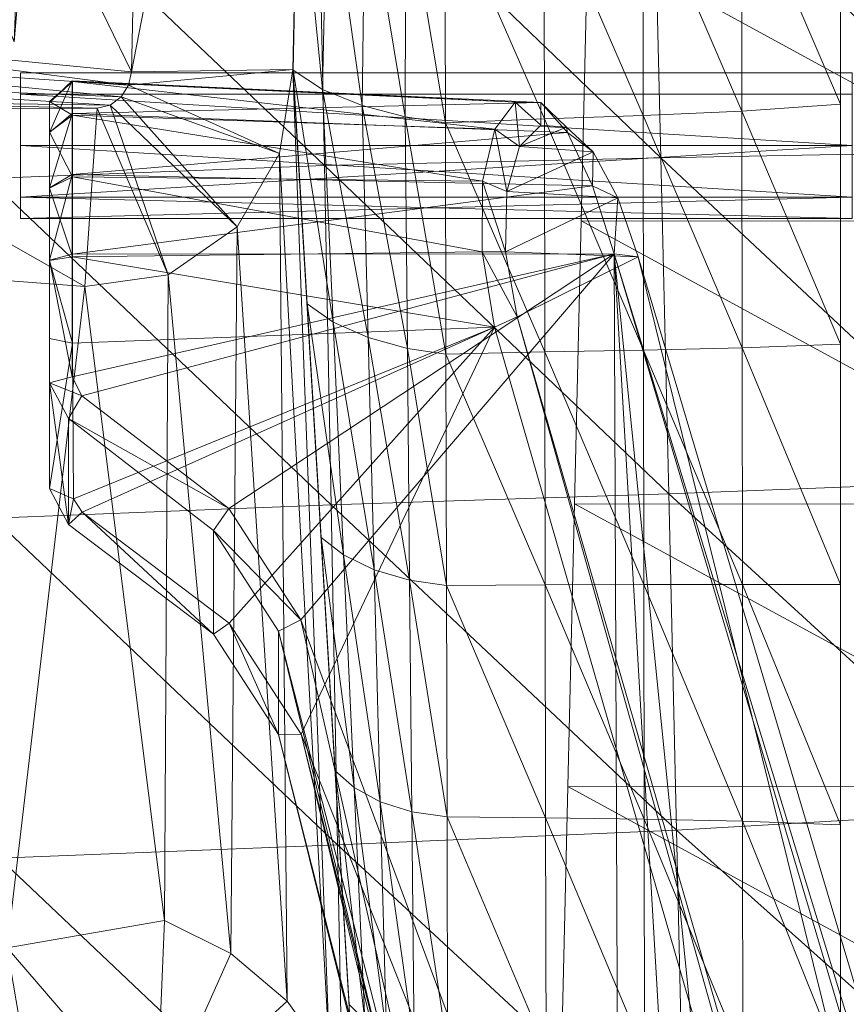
# Model space of a CAD drawing. Header units: inches. Extents: x 813 to 1305, y 19 to 194.
# Tile 143 of 163: x 1177.26 to 1180.1, y 68.91 to 72.3. Entities that reach past the tile are written whole.
import ezdxf

# ---------------------------------------------------------------- set-up
doc = ezdxf.new("R2010")
doc.units = ezdxf.units.IN
doc.header["$MEASUREMENT"] = 0
doc.layers.add('CET color Grey2', color=7, linetype='Continuous', true_color=0x060606)
doc.layers.add('CET color Grey98', color=7, linetype='Continuous', true_color=0xfafafa)
doc.layers.add('CET Default', color=7, linetype='Continuous')

# ---------------------------------------------------------------- blocks, each defined once
blk = doc.blocks.new('*C286')
at = {"layer": 'CET color Grey2', "linetype": 'Continuous', "lineweight": 0}
for points, invisible_edges in [([(7.2992, 16.4808, 17.1415), (-7.2922, 16.4808, 17.1415), (-8.5387, 3.2598, 17.4249), (7.2992, 16.4808, 17.1415)], 4), ([(7.2992, 16.4808, 17.1415), (-8.5387, 3.2598, 17.4249), (8.5458, 3.2599, 17.4249), (7.2992, 16.4808, 17.1415)], 9)]:
    blk.add_3dface(points, dxfattribs=dict(at, invisible_edges=invisible_edges))
for points in [[(-4.1812, 10.7817, 16.4987), (-4.409, 11.3302, 16.2923), (-4.8031, 11.221, 16.2961), (-4.1812, 10.7817, 16.4987)], [(-5.8098, 11.009, 16.6086), (-5.9014, 11.2422, 16.5641), (-5.6829, 7.6007, 16.8249), (-5.8098, 11.009, 16.6086)], [(-5.6627, 10.8038, 16.6402), (-5.2127, 11.2148, 16.2963), (-5.8098, 11.009, 16.6086), (-5.6627, 10.8038, 16.6402)], [(-5.4692, 10.6393, 16.6569), (-5.2127, 11.2148, 16.2963), (-5.6627, 10.8038, 16.6402), (-5.4692, 10.6393, 16.6569)], [(-5.2414, 10.5259, 16.6578), (-5.2127, 11.2148, 16.2963), (-5.4692, 10.6393, 16.6569), (-5.2414, 10.5259, 16.6578)], [(-4.7003, 10.6209, 16.5742), (-5.2127, 11.2148, 16.2963), (-5.2414, 10.5259, 16.6578), (-4.7003, 10.6209, 16.5742)], [(-4.7003, 10.6209, 16.5742), (-4.8031, 11.221, 16.2961), (-5.2127, 11.2148, 16.2963), (-4.7003, 10.6209, 16.5742)], [(-4.1812, 10.7817, 16.4987), (-4.8031, 11.221, 16.2961), (-4.7003, 10.6209, 16.5742), (-4.1812, 10.7817, 16.4987)], [(-7.5645, 11.0227, 17.2536), (-7.5645, 10.197, 17.2824), (-7.228, 10.1844, 17.2807), (-7.5645, 11.0227, 17.2536)], [(-7.5645, 11.0227, 17.2536), (-7.228, 10.1844, 17.2807), (-7.2286, 10.9981, 17.2522), (-7.5645, 11.0227, 17.2536)], [(-5.6627, 10.8038, 16.6402), (-5.8098, 11.009, 16.6086), (-5.6364, 7.89, 16.8068), (-5.6627, 10.8038, 16.6402)], [(-5.8098, 11.009, 16.6086), (-5.6829, 7.6007, 16.8249), (-5.6364, 7.89, 16.8068), (-5.8098, 11.009, 16.6086)], [(-7.2286, 10.9981, 17.2522), (-7.228, 10.1844, 17.2807), (-6.89, 10.1775, 17.2682), (-7.2286, 10.9981, 17.2522)], [(-7.2286, 10.9981, 17.2522), (-6.89, 10.1775, 17.2682), (-6.891, 10.9837, 17.2401), (-7.2286, 10.9981, 17.2522)], [(-6.891, 10.9837, 17.2401), (-6.89, 10.1775, 17.2682), (-6.5512, 10.1735, 17.2453), (-6.891, 10.9837, 17.2401)], [(-6.891, 10.9837, 17.2401), (-6.5512, 10.1735, 17.2453), (-6.5527, 10.9744, 17.2175), (-6.891, 10.9837, 17.2401)], [(-6.5527, 10.9744, 17.2175), (-6.5512, 10.1735, 17.2453), (-6.2125, 10.1698, 17.2121), (-6.5527, 10.9744, 17.2175)], [(-6.5527, 10.9744, 17.2175), (-6.2125, 10.1698, 17.2121), (-6.2145, 10.9652, 17.1847), (-6.5527, 10.9744, 17.2175)], [(-6.2145, 10.9652, 17.1847), (-6.2125, 10.1698, 17.2121), (-6.0913, 10.1531, 17.1019), (-6.2145, 10.9652, 17.1847)], [(-6.2145, 10.9652, 17.1847), (-6.0913, 10.1531, 17.1019), (-6.0989, 10.9496, 17.0649), (-6.2145, 10.9652, 17.1847)], [(-6.0989, 10.9496, 17.0649), (-6.0913, 10.1531, 17.1019), (-5.983, 10.1182, 16.9508), (-6.0989, 10.9496, 17.0649)], [(-6.0989, 10.9496, 17.0649), (-5.983, 10.1182, 16.9508), (-6.0041, 10.9161, 16.9094), (-6.0989, 10.9496, 17.0649)], [(-6.0041, 10.9161, 16.9094), (-5.983, 10.1182, 16.9508), (-5.8934, 10.0695, 16.7904), (-6.0041, 10.9161, 16.9094)], [(-6.0041, 10.9161, 16.9094), (-5.8934, 10.0695, 16.7904), (-5.93, 10.8695, 16.744), (-6.0041, 10.9161, 16.9094)], [(-5.93, 10.8695, 16.744), (-5.8934, 10.0695, 16.7904), (-5.8276, 10.012, 16.6522), (-5.93, 10.8695, 16.744)], [(-5.93, 10.8695, 16.744), (-5.8276, 10.012, 16.6522), (-5.8757, 10.8148, 16.5947), (-5.93, 10.8695, 16.744)], [(-5.4692, 10.6393, 16.6569), (-5.6627, 10.8038, 16.6402), (-5.4909, 8.142, 16.7737), (-5.4692, 10.6393, 16.6569)], [(-5.6627, 10.8038, 16.6402), (-5.6364, 7.89, 16.8068), (-5.4909, 8.142, 16.7737), (-5.6627, 10.8038, 16.6402)], [(-5.4692, 10.6393, 16.6569), (-5.4909, 8.142, 16.7737), (-5.2537, 8.307, 16.7296), (-5.4692, 10.6393, 16.6569)], [(-5.2414, 10.5259, 16.6578), (-5.4692, 10.6393, 16.6569), (-5.2537, 8.307, 16.7296), (-5.2414, 10.5259, 16.6578)], [(-4.7003, 10.6209, 16.5742), (-5.2414, 10.5259, 16.6578), (-4.9676, 8.3463, 16.6844), (-4.7003, 10.6209, 16.5742)], [(-4.7003, 10.6209, 16.5742), (-4.9676, 8.3463, 16.6844), (-3.8641, 8.2635, 16.5543), (-4.7003, 10.6209, 16.5742)], [(-5.2414, 10.5259, 16.6578), (-5.2537, 8.307, 16.7296), (-4.9676, 8.3463, 16.6844), (-5.2414, 10.5259, 16.6578)], [(-7.5645, 10.197, 17.2824), (-7.5645, 9.3712, 17.3113), (-7.2274, 9.3711, 17.3091), (-7.5645, 10.197, 17.2824)], [(-7.5645, 10.197, 17.2824), (-7.2274, 9.3711, 17.3091), (-7.228, 10.1844, 17.2807), (-7.5645, 10.197, 17.2824)], [(-7.228, 10.1844, 17.2807), (-7.2274, 9.3711, 17.3091), (-6.8889, 9.3715, 17.2964), (-7.228, 10.1844, 17.2807)], [(-7.228, 10.1844, 17.2807), (-6.8889, 9.3715, 17.2964), (-6.89, 10.1775, 17.2682), (-7.228, 10.1844, 17.2807)], [(-6.89, 10.1775, 17.2682), (-6.8889, 9.3715, 17.2964), (-6.5498, 9.3726, 17.2732), (-6.89, 10.1775, 17.2682)], [(-6.89, 10.1775, 17.2682), (-6.5498, 9.3726, 17.2732), (-6.5512, 10.1735, 17.2453), (-6.89, 10.1775, 17.2682)], [(-6.5512, 10.1735, 17.2453), (-6.5498, 9.3726, 17.2732), (-6.2106, 9.3743, 17.2395), (-6.5512, 10.1735, 17.2453)], [(-6.5512, 10.1735, 17.2453), (-6.2106, 9.3743, 17.2395), (-6.2125, 10.1698, 17.2121), (-6.5512, 10.1735, 17.2453)], [(-6.2125, 10.1698, 17.2121), (-6.2106, 9.3743, 17.2395), (-6.0838, 9.3566, 17.1392), (-6.2125, 10.1698, 17.2121)], [(-6.2125, 10.1698, 17.2121), (-6.0838, 9.3566, 17.1392), (-6.0913, 10.1531, 17.1019), (-6.2125, 10.1698, 17.2121)], [(-6.0913, 10.1531, 17.1019), (-6.0838, 9.3566, 17.1392), (-5.9622, 9.3203, 16.9922), (-6.0913, 10.1531, 17.1019)], [(-6.0913, 10.1531, 17.1019), (-5.9622, 9.3203, 16.9922), (-5.983, 10.1182, 16.9508), (-6.0913, 10.1531, 17.1019)], [(-5.983, 10.1182, 16.9508), (-5.9622, 9.3203, 16.9922), (-5.8571, 9.2696, 16.8363), (-5.983, 10.1182, 16.9508)], [(-5.983, 10.1182, 16.9508), (-5.8571, 9.2696, 16.8363), (-5.8934, 10.0695, 16.7904), (-5.983, 10.1182, 16.9508)], [(-5.8934, 10.0695, 16.7904), (-5.8571, 9.2696, 16.8363), (-5.7794, 9.2092, 16.7097), (-5.8934, 10.0695, 16.7904)], [(-5.8934, 10.0695, 16.7904), (-5.7794, 9.2092, 16.7097), (-5.8276, 10.012, 16.6522), (-5.8934, 10.0695, 16.7904)], [(-7.5645, 9.3712, 17.3113), (-7.5645, 8.5455, 17.3401), (-7.2267, 8.5577, 17.3375), (-7.5645, 9.3712, 17.3113)], [(-7.5645, 9.3712, 17.3113), (-7.2267, 8.5577, 17.3375), (-7.2274, 9.3711, 17.3091), (-7.5645, 9.3712, 17.3113)], [(-7.2274, 9.3711, 17.3091), (-6.8879, 8.5656, 17.3246), (-6.8889, 9.3715, 17.2964), (-7.2274, 9.3711, 17.3091)], [(-7.2274, 9.3711, 17.3091), (-7.2267, 8.5577, 17.3375), (-6.8879, 8.5656, 17.3246), (-7.2274, 9.3711, 17.3091)], [(-6.8889, 9.3715, 17.2964), (-6.5484, 8.5717, 17.301), (-6.5498, 9.3726, 17.2732), (-6.8889, 9.3715, 17.2964)], [(-6.8889, 9.3715, 17.2964), (-6.8879, 8.5656, 17.3246), (-6.5484, 8.5717, 17.301), (-6.8889, 9.3715, 17.2964)], [(-6.5498, 9.3726, 17.2732), (-6.2086, 8.5789, 17.2669), (-6.2106, 9.3743, 17.2395), (-6.5498, 9.3726, 17.2732)], [(-6.5498, 9.3726, 17.2732), (-6.5484, 8.5717, 17.301), (-6.2086, 8.5789, 17.2669), (-6.5498, 9.3726, 17.2732)], [(-6.2106, 9.3743, 17.2395), (-6.2086, 8.5789, 17.2669), (-6.0763, 8.5602, 17.1765), (-6.2106, 9.3743, 17.2395)], [(-6.2106, 9.3743, 17.2395), (-6.0763, 8.5602, 17.1765), (-6.0838, 9.3566, 17.1392), (-6.2106, 9.3743, 17.2395)], [(-6.0838, 9.3566, 17.1392), (-6.0763, 8.5602, 17.1765), (-5.9413, 8.5224, 17.0336), (-6.0838, 9.3566, 17.1392)], [(-6.0838, 9.3566, 17.1392), (-5.9413, 8.5224, 17.0336), (-5.9622, 9.3203, 16.9922), (-6.0838, 9.3566, 17.1392)], [(-5.9622, 9.3203, 16.9922), (-5.9413, 8.5224, 17.0336), (-5.8207, 8.4697, 16.8823), (-5.9622, 9.3203, 16.9922)], [(-5.9622, 9.3203, 16.9922), (-5.8207, 8.4697, 16.8823), (-5.8571, 9.2696, 16.8363), (-5.9622, 9.3203, 16.9922)], [(-5.8571, 9.2696, 16.8363), (-5.8207, 8.4697, 16.8823), (-5.7312, 8.4064, 16.7672), (-5.8571, 9.2696, 16.8363)], [(-5.8571, 9.2696, 16.8363), (-5.7312, 8.4064, 16.7672), (-5.7794, 9.2092, 16.7097), (-5.8571, 9.2696, 16.8363)], [(-7.2267, 8.5577, 17.3375), (-6.8868, 7.7593, 17.3527), (-6.8879, 8.5656, 17.3246), (-7.2267, 8.5577, 17.3375)], [(-6.8879, 8.5656, 17.3246), (-6.5469, 7.7708, 17.3289), (-6.5484, 8.5717, 17.301), (-6.8879, 8.5656, 17.3246)], [(-6.8879, 8.5656, 17.3246), (-6.8868, 7.7593, 17.3527), (-6.5469, 7.7708, 17.3289), (-6.8879, 8.5656, 17.3246)], [(-6.5484, 8.5717, 17.301), (-6.2067, 7.7835, 17.2943), (-6.2086, 8.5789, 17.2669), (-6.5484, 8.5717, 17.301)], [(-6.5484, 8.5717, 17.301), (-6.5469, 7.7708, 17.3289), (-6.2067, 7.7835, 17.2943), (-6.5484, 8.5717, 17.301)], [(-6.2086, 8.5789, 17.2669), (-6.2067, 7.7835, 17.2943), (-6.0688, 7.7637, 17.2135), (-6.2086, 8.5789, 17.2669)], [(-6.2086, 8.5789, 17.2669), (-6.0688, 7.7637, 17.2135), (-6.0763, 8.5602, 17.1765), (-6.2086, 8.5789, 17.2669)], [(-7.5645, 8.5455, 17.3401), (-7.2261, 7.744, 17.366), (-7.2267, 8.5577, 17.3375), (-7.5645, 8.5455, 17.3401)], [(-7.5645, 8.5455, 17.3401), (-7.5645, 7.7198, 17.3689), (-7.2261, 7.744, 17.366), (-7.5645, 8.5455, 17.3401)], [(-7.2267, 8.5577, 17.3375), (-7.2261, 7.744, 17.366), (-6.8868, 7.7593, 17.3527), (-7.2267, 8.5577, 17.3375)], [(-6.0763, 8.5602, 17.1765), (-6.0688, 7.7637, 17.2135), (-5.9203, 7.7245, 17.075), (-6.0763, 8.5602, 17.1765)], [(-6.0763, 8.5602, 17.1765), (-5.9203, 7.7245, 17.075), (-5.9413, 8.5224, 17.0336), (-6.0763, 8.5602, 17.1765)], [(-5.9413, 8.5224, 17.0336), (-5.9203, 7.7245, 17.075), (-5.7842, 7.6697, 16.9287), (-5.9413, 8.5224, 17.0336)], [(-5.9413, 8.5224, 17.0336), (-5.7842, 7.6697, 16.9287), (-5.8207, 8.4697, 16.8823), (-5.9413, 8.5224, 17.0336)], [(-5.8207, 8.4697, 16.8823), (-5.7842, 7.6697, 16.9287), (-5.6831, 7.6035, 16.8247), (-5.8207, 8.4697, 16.8823)], [(-5.8207, 8.4697, 16.8823), (-5.6831, 7.6035, 16.8247), (-5.7312, 8.4064, 16.7672), (-5.8207, 8.4697, 16.8823)], [(-5.2537, 8.307, 16.7296), (-5.0094, 7.7331, 16.2966), (-4.9676, 8.3463, 16.6844), (-5.2537, 8.307, 16.7296)], [(-4.9676, 8.3463, 16.6844), (-5.0094, 7.7331, 16.2966), (-3.8942, 7.7346, 16.2966), (-4.9676, 8.3463, 16.6844)], [(-4.9676, 8.3463, 16.6844), (-3.8942, 7.7346, 16.2966), (-3.8641, 8.2635, 16.5543), (-4.9676, 8.3463, 16.6844)], [(-5.4909, 8.142, 16.7737), (-5.0551, 7.7229, 16.297), (-5.2537, 8.307, 16.7296), (-5.4909, 8.142, 16.7737)], [(-5.2537, 8.307, 16.7296), (-5.0551, 7.7229, 16.297), (-5.0094, 7.7331, 16.2966), (-5.2537, 8.307, 16.7296)], [(-5.6364, 7.89, 16.8068), (-5.0927, 7.6949, 16.298), (-5.4909, 8.142, 16.7737), (-5.6364, 7.89, 16.8068)], [(-5.4909, 8.142, 16.7737), (-5.0927, 7.6949, 16.298), (-5.0551, 7.7229, 16.297), (-5.4909, 8.142, 16.7737)], [(-5.6829, 7.6007, 16.8249), (-5.1172, 7.6549, 16.2993), (-5.6364, 7.89, 16.8068), (-5.6829, 7.6007, 16.8249)], [(-5.6364, 7.89, 16.8068), (-5.1172, 7.6549, 16.2993), (-5.0927, 7.6949, 16.298), (-5.6364, 7.89, 16.8068)], [(-7.2261, 7.744, 17.366), (-6.8858, 6.9526, 17.3809), (-6.8868, 7.7593, 17.3527), (-7.2261, 7.744, 17.366)], [(-6.8868, 7.7593, 17.3527), (-6.5455, 6.9701, 17.3567), (-6.5469, 7.7708, 17.3289), (-6.8868, 7.7593, 17.3527)], [(-6.8868, 7.7593, 17.3527), (-6.8858, 6.9526, 17.3809), (-6.5455, 6.9701, 17.3567), (-6.8868, 7.7593, 17.3527)], [(-6.5469, 7.7708, 17.3289), (-6.2047, 6.9881, 17.3217), (-6.2067, 7.7835, 17.2943), (-6.5469, 7.7708, 17.3289)], [(-6.5469, 7.7708, 17.3289), (-6.5455, 6.9701, 17.3567), (-6.2047, 6.9881, 17.3217), (-6.5469, 7.7708, 17.3289)], [(-6.2067, 7.7835, 17.2943), (-6.2047, 6.9881, 17.3217), (-6.0711, 6.9683, 17.2607), (-6.2067, 7.7835, 17.2943)], [(-6.2067, 7.7835, 17.2943), (-6.0711, 6.9683, 17.2607), (-6.0688, 7.7637, 17.2135), (-6.2067, 7.7835, 17.2943)], [(-6.0688, 7.7637, 17.2135), (-6.0711, 6.9683, 17.2607), (-5.931, 6.9297, 17.1511), (-6.0688, 7.7637, 17.2135)], [(-6.0688, 7.7637, 17.2135), (-5.931, 6.9297, 17.1511), (-5.9203, 7.7245, 17.075), (-6.0688, 7.7637, 17.2135)], [(-7.5645, 7.7198, 17.3689), (-7.2255, 6.9294, 17.3945), (-7.2261, 7.744, 17.366), (-7.5645, 7.7198, 17.3689)], [(-7.5645, 7.7198, 17.3689), (-7.5645, 6.894, 17.3978), (-7.2255, 6.9294, 17.3945), (-7.5645, 7.7198, 17.3689)], [(-7.2261, 7.744, 17.366), (-7.2255, 6.9294, 17.3945), (-6.8858, 6.9526, 17.3809), (-7.2261, 7.744, 17.366)], [(-5.9203, 7.7245, 17.075), (-5.931, 6.9297, 17.1511), (-5.8015, 6.8751, 17.0342), (-5.9203, 7.7245, 17.075)], [(-5.9203, 7.7245, 17.075), (-5.8015, 6.8751, 17.0342), (-5.7842, 7.6697, 16.9287), (-5.9203, 7.7245, 17.075)], [(-5.0551, 7.7229, 16.297), (-5.0927, 7.6949, 16.298), (-3.7432, 7.642, 16.2998), (-5.0551, 7.7229, 16.297)], [(-5.0094, 7.7331, 16.2966), (-5.0551, 7.7229, 16.297), (-3.8084, 7.7059, 16.2976), (-5.0094, 7.7331, 16.2966)], [(-5.0551, 7.7229, 16.297), (-3.7432, 7.642, 16.2998), (-3.8084, 7.7059, 16.2976), (-5.0551, 7.7229, 16.297)], [(-5.0094, 7.7331, 16.2966), (-3.8084, 7.7059, 16.2976), (-3.8942, 7.7346, 16.2966), (-5.0094, 7.7331, 16.2966)], [(-5.0927, 7.6949, 16.298), (-5.1172, 7.6549, 16.2993), (-3.7028, 7.56, 16.3027), (-5.0927, 7.6949, 16.298)], [(-5.0927, 7.6949, 16.298), (-3.7028, 7.56, 16.3027), (-3.7432, 7.642, 16.2998), (-5.0927, 7.6949, 16.298)], [(-5.7842, 7.6697, 16.9287), (-5.8015, 6.8751, 17.0342), (-5.6994, 6.8074, 16.9513), (-5.7842, 7.6697, 16.9287)], [(-5.7842, 7.6697, 16.9287), (-5.6994, 6.8074, 16.9513), (-5.6831, 7.6035, 16.8247), (-5.7842, 7.6697, 16.9287)], [(-5.6829, 7.6007, 16.8249), (-5.1276, 7.6091, 16.3009), (-5.1172, 7.6549, 16.2993), (-5.6829, 7.6007, 16.8249)], [(-5.1172, 7.6549, 16.2993), (-5.1276, 7.6091, 16.3009), (-3.6897, 7.4693, 16.3058), (-5.1172, 7.6549, 16.2993)], [(-5.1172, 7.6549, 16.2993), (-3.6897, 7.4693, 16.3058), (-3.7028, 7.56, 16.3027), (-5.1172, 7.6549, 16.2993)], [(-5.749, 4.4191, 17.3318), (-5.1971, 4.4228, 16.9316), (-5.1276, 7.6091, 16.3009), (-5.749, 4.4191, 17.3318)], [(-5.749, 4.4191, 17.3318), (-5.1276, 7.6091, 16.3009), (-5.6829, 7.6007, 16.8249), (-5.749, 4.4191, 17.3318)], [(-5.1276, 7.6091, 16.3009), (-5.1971, 4.4228, 16.9316), (-3.6143, 4.4975, 16.9019), (-5.1276, 7.6091, 16.3009)], [(-5.1276, 7.6091, 16.3009), (-3.6143, 4.4975, 16.9019), (-3.6897, 7.4693, 16.3058), (-5.1276, 7.6091, 16.3009)]]:
    blk.add_3dface(points, dxfattribs=at)
at = {"layer": 'CET color Grey98', "linetype": 'Continuous', "lineweight": 0}
for points in [[(-9.6537, 19.8471, 15.1445), (-8.3805, 20.5992, 15.2105), (-5.7109, 9.8853, 12.6152), (-9.6537, 19.8471, 15.1445)], [(-5.7109, 9.8853, 12.6152), (-8.3805, 20.5992, 15.2105), (-8.304, 20.6012, 15.2851), (-5.7109, 9.8853, 12.6152)], [(-5.6336, 9.8873, 12.693), (-5.7109, 9.8853, 12.6152), (-8.304, 20.6012, 15.2851), (-5.6336, 9.8873, 12.693)], [(-5.6336, 9.8873, 12.693), (-8.304, 20.6012, 15.2851), (-7.9024, 18.8529, 16.5573), (-5.6336, 9.8873, 12.693)], [(-9.7328, 19.8084, 15.2023), (-9.6537, 19.8471, 15.1445), (-6.4538, 8.4509, 12.4195), (-9.7328, 19.8084, 15.2023)], [(-9.6537, 19.8471, 15.1445), (-6.3755, 8.4869, 12.3648), (-6.4538, 8.4509, 12.4195), (-9.6537, 19.8471, 15.1445)], [(-6.3755, 8.4869, 12.3648), (-9.6537, 19.8471, 15.1445), (-5.7109, 9.8853, 12.6152), (-6.3755, 8.4869, 12.3648)], [(-6.8688, 8.245, 13.4908), (-9.9255, 18.5204, 16.295), (-9.7328, 19.8084, 15.2023), (-6.8688, 8.245, 13.4908)], [(-6.4538, 8.4509, 12.4195), (-6.8688, 8.245, 13.4908), (-9.7328, 19.8084, 15.2023), (-6.4538, 8.4509, 12.4195)], [(-5.6336, 9.5322, 13.9957), (-5.6336, 9.8873, 12.693), (-7.9024, 18.8529, 16.5573), (-5.6336, 9.5322, 13.9957)], [(-6.8688, 8.245, 13.4908), (-6.7864, 8.2345, 13.6193), (-9.9255, 18.5204, 16.295), (-6.8688, 8.245, 13.4908)], [(-6.7864, 8.2345, 13.6193), (-9.8421, 18.5093, 16.4205), (-9.9255, 18.5204, 16.295), (-6.7864, 8.2345, 13.6193)], [(-7.3371, 13.7037, 15.1858), (-9.8421, 18.5093, 16.4205), (-6.7864, 8.2345, 13.6193), (-7.3371, 13.7037, 15.1858)], [(-7.0438, 12.6293, 14.8912), (-7.3371, 13.7037, 15.1858), (-6.7864, 8.2345, 13.6193), (-7.0438, 12.6293, 14.8912)], [(-7.0438, 12.6293, 14.8912), (-6.7864, 8.2345, 13.6193), (-6.8042, 12.4349, 14.8495), (-7.0438, 12.6293, 14.8912)], [(-6.3702, 12.4007, 14.8632), (-6.8042, 12.4349, 14.8495), (-5.7096, 9.4932, 14.0625), (-6.3702, 12.4007, 14.8632)], [(-6.8042, 12.4349, 14.8495), (-6.7864, 8.2345, 13.6193), (-5.7096, 9.4932, 14.0625), (-6.8042, 12.4349, 14.8495)], [(-5.6336, 9.5322, 13.9957), (-6.339, 12.43, 14.7921), (-6.3702, 12.4007, 14.8632), (-5.6336, 9.5322, 13.9957)], [(-5.7096, 9.4932, 14.0625), (-5.6336, 9.5322, 13.9957), (-6.3702, 12.4007, 14.8632), (-5.7096, 9.4932, 14.0625)], [(-4.6731, 10.3126, 19.6393), (-4.6927, 11.4821, 19.6062), (-5.8592, 11.4353, 19.7426), (-4.6731, 10.3126, 19.6393)], [(-5.8364, 10.2662, 19.764), (-5.8592, 11.4353, 19.7426), (-7.0272, 11.3725, 19.8405), (-5.8364, 10.2662, 19.764)], [(-4.6731, 10.3126, 19.6393), (-5.8592, 11.4353, 19.7426), (-5.8364, 10.2662, 19.764), (-4.6731, 10.3126, 19.6393)], [(-7.0007, 10.2158, 19.8556), (-7.0272, 11.3725, 19.8405), (-8.1941, 11.2818, 19.8935), (-7.0007, 10.2158, 19.8556)], [(-5.8364, 10.2662, 19.764), (-7.0272, 11.3725, 19.8405), (-7.0007, 10.2158, 19.8556), (-5.8364, 10.2662, 19.764)], [(-7.0007, 10.2158, 19.8556), (-8.1941, 11.2818, 19.8935), (-8.1636, 10.1482, 19.9048), (-7.0007, 10.2158, 19.8556)], [(-6.6275, 10.0658, 17.1452), (-8.4132, 11.0397, 17.1109), (-8.4367, 10.0674, 17.1521), (-6.6275, 10.0658, 17.1452)], [(-6.6275, 10.0658, 17.1452), (-6.6044, 11.0381, 17.1052), (-8.4132, 11.0397, 17.1109), (-6.6275, 10.0658, 17.1452)], [(-4.6536, 9.143, 19.6722), (-4.6731, 10.3126, 19.6393), (-5.8364, 10.2662, 19.764), (-4.6536, 9.143, 19.6722)], [(-5.8136, 9.097, 19.7849), (-5.8364, 10.2662, 19.764), (-7.0007, 10.2158, 19.8556), (-5.8136, 9.097, 19.7849)], [(-4.6536, 9.143, 19.6722), (-5.8364, 10.2662, 19.764), (-5.8136, 9.097, 19.7849), (-4.6536, 9.143, 19.6722)], [(-6.9743, 9.059, 19.87), (-7.0007, 10.2158, 19.8556), (-8.1636, 10.1482, 19.9048), (-6.9743, 9.059, 19.87)], [(-5.8136, 9.097, 19.7849), (-7.0007, 10.2158, 19.8556), (-6.9743, 9.059, 19.87), (-5.8136, 9.097, 19.7849)], [(-6.9743, 9.059, 19.87), (-8.1636, 10.1482, 19.9048), (-8.1333, 9.0146, 19.9153), (-6.9743, 9.059, 19.87)], [(-6.6505, 9.0935, 17.1851), (-8.4367, 10.0674, 17.1521), (-8.4595, 9.095, 17.1933), (-6.6505, 9.0935, 17.1851)], [(-6.6505, 9.0935, 17.1851), (-6.6275, 10.0658, 17.1452), (-8.4367, 10.0674, 17.1521), (-6.6505, 9.0935, 17.1851)], [(-5.7109, 9.8853, 12.6152), (-5.4634, 9.504, 12.5127), (-6.3755, 8.4869, 12.3648), (-5.7109, 9.8853, 12.6152)], [(-5.4634, 9.504, 12.5127), (-5.7109, 9.8853, 12.6152), (-5.6336, 9.8873, 12.693), (-5.4634, 9.504, 12.5127)], [(-5.4099, 9.5423, 12.6005), (-5.4634, 9.504, 12.5127), (-5.6336, 9.8873, 12.693), (-5.4099, 9.5423, 12.6005)], [(-1.5972, 9.8563, 7.7141), (-7.4148, 1.6898, 3.3192), (-7.9803, 0.7977, 3.946), (-1.5972, 9.8563, 7.7141)], [(-1.5948, 9.8372, 7.7558), (-1.5972, 9.8563, 7.7141), (-7.9803, 0.7977, 3.946), (-1.5948, 9.8372, 7.7558)], [(-1.5972, 9.8563, 7.7141), (-1.8127, 9.7664, 5.2733), (-7.4148, 1.6898, 3.3192), (-1.5972, 9.8563, 7.7141)], [(-1.5948, 9.8372, 7.7558), (-7.9803, 0.7977, 3.946), (-7.9781, 0.7793, 3.9865), (-1.5948, 9.8372, 7.7558)], [(-1.5754, 9.8103, 7.7876), (-1.5948, 9.8372, 7.7558), (-7.9781, 0.7793, 3.9865), (-1.5754, 9.8103, 7.7876)], [(-1.5754, 9.8103, 7.7876), (-7.9781, 0.7793, 3.9865), (-7.96, 0.7535, 4.018), (-1.5754, 9.8103, 7.7876)], [(-1.5433, 9.7814, 7.8028), (-1.5754, 9.8103, 7.7876), (-7.96, 0.7535, 4.018), (-1.5433, 9.7814, 7.8028)], [(-1.5433, 9.7814, 7.8028), (-7.96, 0.7535, 4.018), (-7.9295, 0.7253, 4.0341), (-1.5433, 9.7814, 7.8028)], [(-1.8127, 9.7664, 5.2733), (-7.3993, 1.6914, 3.2679), (-7.4148, 1.6898, 3.3192), (-1.8127, 9.7664, 5.2733)], [(-1.8127, 9.7664, 5.2733), (-1.7973, 9.7682, 5.222), (-7.3993, 1.6914, 3.2679), (-1.8127, 9.7664, 5.2733)], [(-1.7973, 9.7682, 5.222), (-7.3647, 1.6766, 3.23), (-7.3993, 1.6914, 3.2679), (-1.7973, 9.7682, 5.222)], [(-1.7973, 9.7682, 5.222), (-1.7626, 9.7533, 5.1839), (-7.3647, 1.6766, 3.23), (-1.7973, 9.7682, 5.222)], [(-1.7626, 9.7533, 5.1839), (-7.3207, 1.6495, 3.2159), (-7.3647, 1.6766, 3.23), (-1.7626, 9.7533, 5.1839)], [(-1.7626, 9.7533, 5.1839), (-1.7186, 9.7261, 5.17), (-7.3207, 1.6495, 3.2159), (-1.7626, 9.7533, 5.1839)], [(-5.4099, 9.1859, 13.9078), (-5.6336, 9.5322, 13.9957), (-5.7096, 9.4932, 14.0625), (-5.4099, 9.1859, 13.9078)], [(-4.9587, 9.1231, 12.3965), (-5.4634, 9.504, 12.5127), (-5.4099, 9.5423, 12.6005), (-4.9587, 9.1231, 12.3965)], [(-4.9109, 9.1647, 12.4852), (-4.9587, 9.1231, 12.3965), (-5.4099, 9.5423, 12.6005), (-4.9109, 9.1647, 12.4852)], [(-6.7864, 8.2345, 13.6193), (-5.4621, 9.1105, 13.9647), (-5.7096, 9.4932, 14.0625), (-6.7864, 8.2345, 13.6193)], [(-6.3755, 8.4869, 12.3648), (-5.4634, 9.504, 12.5127), (-4.9587, 9.1231, 12.3965), (-6.3755, 8.4869, 12.3648)], [(-5.4621, 9.1105, 13.9647), (-5.4099, 9.1859, 13.9078), (-5.7096, 9.4932, 14.0625), (-5.4621, 9.1105, 13.9647)], [(-7.4711, 0.3922, 4.0341), (-0.7942, 9.2428, 7.7876), (-0.8317, 9.2644, 7.8028), (-7.4711, 0.3922, 4.0341)], [(-7.4711, 0.3922, 4.0341), (-7.4348, 0.3719, 4.018), (-0.7942, 9.2428, 7.7876), (-7.4711, 0.3922, 4.0341)], [(-7.4348, 0.3719, 4.018), (-0.7627, 9.2327, 7.7558), (-0.7942, 9.2428, 7.7876), (-7.4348, 0.3719, 4.018)], [(-7.4348, 0.3719, 4.018), (-7.4047, 0.3627, 3.9865), (-0.7627, 9.2327, 7.7558), (-7.4348, 0.3719, 4.018)], [(-7.4047, 0.3627, 3.9865), (-7.3865, 0.3663, 3.946), (-0.7438, 9.2362, 7.7141), (-7.4047, 0.3627, 3.9865)], [(-7.4047, 0.3627, 3.9865), (-0.7438, 9.2362, 7.7141), (-0.7627, 9.2327, 7.7558), (-7.4047, 0.3627, 3.9865)], [(-7.3865, 0.3663, 3.946), (-0.7627, 9.0035, 5.2733), (-0.7438, 9.2362, 7.7141), (-7.3865, 0.3663, 3.946)], [(-4.9109, 8.801, 13.8195), (-5.4099, 9.1859, 13.9078), (-5.4621, 9.1105, 13.9647), (-4.9109, 8.801, 13.8195)], [(-4.6342, 7.9759, 19.7011), (-4.6536, 9.143, 19.6722), (-5.8136, 9.097, 19.7849), (-4.6342, 7.9759, 19.7011)], [(-4.9285, 9.0765, 12.3842), (-4.9587, 9.1231, 12.3965), (-4.9109, 9.1647, 12.4852), (-4.9285, 9.0765, 12.3842)], [(-4.8461, 9.0416, 12.4526), (-4.9285, 9.0765, 12.3842), (-4.9109, 9.1647, 12.4852), (-4.8461, 9.0416, 12.4526)], [(-4.8461, 9.0416, 12.4526), (-4.9109, 9.1647, 12.4852), (-4.8461, 8.6779, 13.7865), (-4.8461, 9.0416, 12.4526)], [(-4.9109, 9.1647, 12.4852), (-4.9109, 8.801, 13.8195), (-4.8461, 8.6779, 13.7865), (-4.9109, 9.1647, 12.4852)], [(-4.9577, 8.7222, 13.8755), (-5.4621, 9.1105, 13.9647), (-6.7864, 8.2345, 13.6193), (-4.9577, 8.7222, 13.8755)], [(-4.9587, 9.1231, 12.3965), (-4.9285, 9.0765, 12.3842), (-6.3755, 8.4869, 12.3648), (-4.9587, 9.1231, 12.3965)], [(-4.9577, 8.7222, 13.8755), (-4.9109, 8.801, 13.8195), (-5.4621, 9.1105, 13.9647), (-4.9577, 8.7222, 13.8755)], [(-6.6735, 8.1213, 17.2251), (-8.4595, 9.095, 17.1933), (-8.4776, 8.1226, 17.2343), (-6.6735, 8.1213, 17.2251)], [(-6.6735, 8.1213, 17.2251), (-6.6505, 9.0935, 17.1851), (-8.4595, 9.095, 17.1933), (-6.6735, 8.1213, 17.2251)], [(-5.7907, 7.9308, 19.8021), (-5.8136, 9.097, 19.7849), (-6.9743, 9.059, 19.87), (-5.7907, 7.9308, 19.8021)], [(-6.7409, 1.2234, 3.23), (-6.7802, 1.2568, 3.2159), (-0.8301, 9.0806, 5.17), (-6.7409, 1.2234, 3.23)], [(-6.7409, 1.2234, 3.23), (-0.8301, 9.0806, 5.17), (-0.7906, 9.0471, 5.1839), (-6.7409, 1.2234, 3.23)], [(-4.925, 8.5419, 12.2615), (-6.3755, 8.4869, 12.3648), (-4.9285, 9.0765, 12.3842), (-4.925, 8.5419, 12.2615)], [(-4.6342, 7.9759, 19.7011), (-5.8136, 9.097, 19.7849), (-5.7907, 7.9308, 19.8021), (-4.6342, 7.9759, 19.7011)], [(-4.925, 8.5419, 12.2615), (-4.9285, 9.0765, 12.3842), (-4.8461, 9.0416, 12.4526), (-4.925, 8.5419, 12.2615)], [(-6.9475, 7.9049, 19.8807), (-6.9743, 9.059, 19.87), (-8.1333, 9.0146, 19.9153), (-6.9475, 7.9049, 19.8807)], [(-5.7907, 7.9308, 19.8021), (-6.9743, 9.059, 19.87), (-6.9475, 7.9049, 19.8807), (-5.7907, 7.9308, 19.8021)], [(-6.7161, 1.195, 3.2679), (-6.7409, 1.2234, 3.23), (-0.7906, 9.0471, 5.1839), (-6.7161, 1.195, 3.2679)], [(-6.7161, 1.195, 3.2679), (-0.7906, 9.0471, 5.1839), (-0.7658, 9.0187, 5.222), (-6.7161, 1.195, 3.2679)], [(-4.8461, 8.5253, 12.3343), (-4.925, 8.5419, 12.2615), (-4.8461, 9.0416, 12.4526), (-4.8461, 8.5253, 12.3343)], [(-6.9475, 7.9049, 19.8807), (-8.1333, 9.0146, 19.9153), (-8.1026, 7.8826, 19.922), (-6.9475, 7.9049, 19.8807)], [(-6.7128, 1.1798, 3.3192), (-6.7161, 1.195, 3.2679), (-0.7658, 9.0187, 5.222), (-6.7128, 1.1798, 3.3192)], [(-6.7128, 1.1798, 3.3192), (-0.7658, 9.0187, 5.222), (-0.7627, 9.0035, 5.2733), (-6.7128, 1.1798, 3.3192)], [(-7.3865, 0.3663, 3.946), (-6.7128, 1.1798, 3.3192), (-0.7627, 9.0035, 5.2733), (-7.3865, 0.3663, 3.946)], [(-4.8461, 8.6779, 13.7865), (-4.9109, 8.801, 13.8195), (-4.9577, 8.7222, 13.8755), (-4.8461, 8.6779, 13.7865)], [(-6.7864, 8.2345, 13.6193), (-4.9236, 8.6575, 13.8585), (-4.9577, 8.7222, 13.8755), (-6.7864, 8.2345, 13.6193)], [(-4.9236, 8.6575, 13.8585), (-4.8461, 8.6779, 13.7865), (-4.9577, 8.7222, 13.8755), (-4.9236, 8.6575, 13.8585)], [(-4.8461, 8.2561, 13.6666), (-4.8461, 8.6779, 13.7865), (-4.9236, 8.6575, 13.8585), (-4.8461, 8.2561, 13.6666)], [(-4.9236, 8.6575, 13.8585), (-6.7864, 8.2345, 13.6193), (-4.9238, 8.2357, 13.7385), (-4.9236, 8.6575, 13.8585)], [(-4.9238, 8.2357, 13.7385), (-4.8461, 8.2561, 13.6666), (-4.9236, 8.6575, 13.8585), (-4.9238, 8.2357, 13.7385)], [(-6.3755, 8.4869, 12.3648), (-4.925, 8.5419, 12.2615), (-4.9251, 8.2449, 12.2557), (-6.3755, 8.4869, 12.3648)], [(-4.8461, 8.2571, 12.3311), (-4.9251, 8.2449, 12.2557), (-4.925, 8.5419, 12.2615), (-4.8461, 8.2571, 12.3311)], [(-4.8461, 8.5253, 12.3343), (-4.8461, 8.2571, 12.3311), (-4.925, 8.5419, 12.2615), (-4.8461, 8.5253, 12.3343)], [(-6.4538, 8.4509, 12.4195), (-6.3755, 8.4869, 12.3648), (-6.3332, 8.2273, 12.3597), (-6.4538, 8.4509, 12.4195)], [(-6.3332, 8.2273, 12.3597), (-6.3755, 8.4869, 12.3648), (-4.9251, 8.2449, 12.2557), (-6.3332, 8.2273, 12.3597)], [(-6.8688, 8.245, 13.4908), (-6.4538, 8.4509, 12.4195), (-6.4131, 8.227, 12.4163), (-6.8688, 8.245, 13.4908)], [(-6.4131, 8.227, 12.4163), (-6.4538, 8.4509, 12.4195), (-6.3332, 8.2273, 12.3597), (-6.4131, 8.227, 12.4163)], [(-6.8688, 8.245, 13.4908), (-6.7992, 8.0421, 13.4114), (-6.7864, 8.2345, 13.6193), (-6.8688, 8.245, 13.4908)], [(-6.7992, 8.0421, 13.4114), (-6.8688, 8.245, 13.4908), (-6.4131, 8.227, 12.4163), (-6.7992, 8.0421, 13.4114)], [(-6.7992, 8.0421, 13.4114), (-6.7125, 8.0003, 13.5225), (-6.7864, 8.2345, 13.6193), (-6.7992, 8.0421, 13.4114)], [(-6.4131, 8.227, 12.4163), (-6.4178, 8.0197, 12.5071), (-6.7992, 8.0421, 13.4114), (-6.4131, 8.227, 12.4163)], [(-6.7864, 8.2345, 13.6193), (-6.7125, 8.0003, 13.5225), (-4.9238, 8.2357, 13.7385), (-6.7864, 8.2345, 13.6193)], [(-6.7125, 8.0003, 13.5225), (-4.924, 7.9614, 13.6218), (-4.9238, 8.2357, 13.7385), (-6.7125, 8.0003, 13.5225)], [(-6.4178, 8.0197, 12.5071), (-6.4131, 8.227, 12.4163), (-6.3345, 7.9851, 12.4603), (-6.4178, 8.0197, 12.5071)], [(-6.4131, 8.227, 12.4163), (-6.3332, 8.2273, 12.3597), (-6.3345, 7.9851, 12.4603), (-6.4131, 8.227, 12.4163)], [(-6.3345, 7.9851, 12.4603), (-6.3332, 8.2273, 12.3597), (-4.9251, 7.9692, 12.3647), (-6.3345, 7.9851, 12.4603)], [(-6.3332, 8.2273, 12.3597), (-4.9251, 8.2449, 12.2557), (-4.9251, 7.9692, 12.3647), (-6.3332, 8.2273, 12.3597)], [(-4.8461, 8.2571, 12.3311), (-4.8461, 8.0089, 12.4295), (-4.9251, 8.2449, 12.2557), (-4.8461, 8.2571, 12.3311)], [(-4.8461, 8.0089, 12.4295), (-4.9251, 7.9692, 12.3647), (-4.9251, 8.2449, 12.2557), (-4.8461, 8.0089, 12.4295)], [(-4.8461, 8.0077, 13.5629), (-4.8461, 8.2561, 13.6666), (-4.924, 7.9614, 13.6218), (-4.8461, 8.0077, 13.5629)], [(-4.8461, 8.2561, 13.6666), (-4.9238, 8.2357, 13.7385), (-4.924, 7.9614, 13.6218), (-4.8461, 8.2561, 13.6666)], [(-6.6966, 7.149, 17.265), (-8.4776, 8.1226, 17.2343), (-8.4954, 7.1501, 17.2754), (-6.6966, 7.149, 17.265)], [(-6.6966, 7.149, 17.265), (-6.6735, 8.1213, 17.2251), (-8.4776, 8.1226, 17.2343), (-6.6966, 7.149, 17.265)], [(-4.7462, 8.0393, 15.0327), (-4.7462, 8.1126, 14.8558), (-7.6049, 8.0393, 15.0327), (-4.7462, 8.0393, 15.0327)], [(-4.7462, 8.1126, 14.8558), (-7.6049, 8.1126, 14.8558), (-7.6049, 8.0393, 15.0327), (-4.7462, 8.1126, 14.8558)], [(-4.7462, 8.1126, 14.8558), (-4.7462, 8.0393, 14.6788), (-7.6049, 8.1126, 14.8558), (-4.7462, 8.1126, 14.8558)], [(-4.7462, 8.0393, 14.6788), (-7.6049, 8.0393, 14.6788), (-7.6049, 8.1126, 14.8558), (-4.7462, 8.0393, 14.6788)], [(-4.7462, 7.8624, 15.106), (-4.7462, 8.0393, 15.0327), (-7.6049, 7.8623, 15.106), (-4.7462, 7.8624, 15.106)], [(-4.7462, 8.0393, 15.0327), (-7.6049, 8.0393, 15.0327), (-7.6049, 7.8623, 15.106), (-4.7462, 8.0393, 15.0327)], [(-4.7462, 8.0393, 14.6788), (-4.7462, 7.8624, 14.6055), (-7.6049, 8.0393, 14.6788), (-4.7462, 8.0393, 14.6788)], [(-4.7462, 7.8624, 14.6055), (-7.6049, 7.8623, 14.6055), (-7.6049, 8.0393, 14.6788), (-4.7462, 7.8624, 14.6055)], [(-6.7992, 8.0421, 13.4114), (-6.7147, 7.8834, 13.2721), (-6.7125, 8.0003, 13.5225), (-6.7992, 8.0421, 13.4114)], [(-6.4178, 8.0197, 12.5071), (-6.7147, 7.8834, 13.2721), (-6.7992, 8.0421, 13.4114), (-6.4178, 8.0197, 12.5071)], [(-6.7147, 7.8834, 13.2721), (-6.4178, 8.0197, 12.5071), (-6.4617, 7.8656, 12.6682), (-6.7147, 7.8834, 13.2721)], [(-6.7147, 7.8834, 13.2721), (-6.6264, 7.8169, 13.3547), (-6.7125, 8.0003, 13.5225), (-6.7147, 7.8834, 13.2721)], [(-6.7125, 8.0003, 13.5225), (-6.6264, 7.8169, 13.3547), (-4.924, 7.9614, 13.6218), (-6.7125, 8.0003, 13.5225)], [(-6.4617, 7.8656, 12.6682), (-6.4178, 8.0197, 12.5071), (-6.3765, 7.8057, 12.6466), (-6.4617, 7.8656, 12.6682)], [(-6.4178, 8.0197, 12.5071), (-6.3345, 7.9851, 12.4603), (-6.3765, 7.8057, 12.6466), (-6.4178, 8.0197, 12.5071)], [(-4.8461, 8.0089, 12.4295), (-4.8461, 7.8167, 12.615), (-4.9251, 7.9692, 12.3647), (-4.8461, 8.0089, 12.4295)], [(-4.8461, 7.8178, 13.3748), (-4.8461, 8.0077, 13.5629), (-4.9242, 7.7517, 13.4126), (-4.8461, 7.8178, 13.3748)], [(-4.8461, 8.0077, 13.5629), (-4.924, 7.9614, 13.6218), (-4.9242, 7.7517, 13.4126), (-4.8461, 8.0077, 13.5629)], [(-6.6264, 7.8169, 13.3547), (-4.9242, 7.7517, 13.4126), (-4.924, 7.9614, 13.6218), (-6.6264, 7.8169, 13.3547)], [(-6.3765, 7.8057, 12.6466), (-6.3345, 7.9851, 12.4603), (-4.925, 7.7573, 12.5712), (-6.3765, 7.8057, 12.6466)], [(-6.3345, 7.9851, 12.4603), (-4.9251, 7.9692, 12.3647), (-4.925, 7.7573, 12.5712), (-6.3345, 7.9851, 12.4603)], [(-4.6147, 6.8138, 19.7214), (-4.6342, 7.9759, 19.7011), (-5.7907, 7.9308, 19.8021), (-4.6147, 6.8138, 19.7214)], [(-4.8461, 7.8167, 12.615), (-4.925, 7.7573, 12.5712), (-4.9251, 7.9692, 12.3647), (-4.8461, 7.8167, 12.615)], [(-5.7673, 6.7705, 19.8119), (-5.7907, 7.9308, 19.8021), (-6.9475, 7.9049, 19.8807), (-5.7673, 6.7705, 19.8119)], [(-4.6147, 6.8138, 19.7214), (-5.7907, 7.9308, 19.8021), (-5.7673, 6.7705, 19.8119), (-4.6147, 6.8138, 19.7214)], [(-6.92, 6.7562, 19.8848), (-6.9475, 7.9049, 19.8807), (-8.1026, 7.8826, 19.922), (-6.92, 6.7562, 19.8848)], [(-5.7673, 6.7705, 19.8119), (-6.9475, 7.9049, 19.8807), (-6.92, 6.7562, 19.8848), (-5.7673, 6.7705, 19.8119)], [(-6.92, 6.7562, 19.8848), (-8.1026, 7.8826, 19.922), (-8.0712, 6.754, 19.9225), (-6.92, 6.7562, 19.8848)], [(-7.6049, 7.8623, 14.6055), (-4.7462, 7.8624, 14.6055), (-4.7462, 7.6855, 14.6788), (-7.6049, 7.8623, 14.6055)], [(-7.6049, 7.6854, 14.6788), (-7.6049, 7.8623, 14.6055), (-4.7462, 7.6855, 14.6788), (-7.6049, 7.6854, 14.6788)], [(-6.7147, 7.8834, 13.2721), (-6.6227, 7.7988, 13.0812), (-6.6264, 7.8169, 13.3547), (-6.7147, 7.8834, 13.2721)], [(-6.6227, 7.7988, 13.0812), (-6.7147, 7.8834, 13.2721), (-6.4617, 7.8656, 12.6682), (-6.6227, 7.7988, 13.0812)], [(-6.6227, 7.7988, 13.0812), (-6.4617, 7.8656, 12.6682), (-6.535, 7.7922, 12.8713), (-6.6227, 7.7988, 13.0812)], [(-6.535, 7.7922, 12.8713), (-6.4617, 7.8656, 12.6682), (-6.4471, 7.7135, 12.8816), (-6.535, 7.7922, 12.8713)], [(-6.4617, 7.8656, 12.6682), (-6.3765, 7.8057, 12.6466), (-6.4471, 7.7135, 12.8816), (-6.4617, 7.8656, 12.6682)], [(-6.6264, 7.8169, 13.3547), (-6.5344, 7.7146, 13.1301), (-4.9242, 7.7517, 13.4126), (-6.6264, 7.8169, 13.3547)], [(-6.6227, 7.7988, 13.0812), (-6.5344, 7.7146, 13.1301), (-6.6264, 7.8169, 13.3547), (-6.6227, 7.7988, 13.0812)], [(-6.6227, 7.7988, 13.0812), (-6.535, 7.7922, 12.8713), (-6.5344, 7.7146, 13.1301), (-6.6227, 7.7988, 13.0812)], [(-6.535, 7.7922, 12.8713), (-6.4471, 7.7135, 12.8816), (-6.5344, 7.7146, 13.1301), (-6.535, 7.7922, 12.8713)], [(-6.4471, 7.7135, 12.8816), (-6.3765, 7.8057, 12.6466), (-4.9248, 7.6415, 12.8432), (-6.4471, 7.7135, 12.8816)], [(-6.3765, 7.8057, 12.6466), (-4.925, 7.7573, 12.5712), (-4.9248, 7.6415, 12.8432), (-6.3765, 7.8057, 12.6466)], [(-4.8461, 7.8167, 12.615), (-4.8461, 7.7107, 12.8613), (-4.925, 7.7573, 12.5712), (-4.8461, 7.8167, 12.615)], [(-4.8461, 7.7137, 13.129), (-4.8461, 7.8178, 13.3748), (-4.9245, 7.6394, 13.1388), (-4.8461, 7.7137, 13.129)], [(-4.8461, 7.8178, 13.3748), (-4.9242, 7.7517, 13.4126), (-4.9245, 7.6394, 13.1388), (-4.8461, 7.8178, 13.3748)], [(-4.8461, 7.7107, 12.8613), (-4.9248, 7.6415, 12.8432), (-4.925, 7.7573, 12.5712), (-4.8461, 7.7107, 12.8613)], [(-6.5344, 7.7146, 13.1301), (-4.9245, 7.6394, 13.1388), (-4.9242, 7.7517, 13.4126), (-6.5344, 7.7146, 13.1301)], [(-6.5344, 7.7146, 13.1301), (-6.4471, 7.7135, 12.8816), (-4.9245, 7.6394, 13.1388), (-6.5344, 7.7146, 13.1301)], [(-6.4471, 7.7135, 12.8816), (-4.9248, 7.6415, 12.8432), (-4.9245, 7.6394, 13.1388), (-6.4471, 7.7135, 12.8816)], [(-4.8461, 7.7107, 12.8613), (-4.8461, 7.7137, 13.129), (-4.9248, 7.6415, 12.8432), (-4.8461, 7.7107, 12.8613)], [(-4.8461, 7.7137, 13.129), (-4.9245, 7.6394, 13.1388), (-4.9248, 7.6415, 12.8432), (-4.8461, 7.7137, 13.129)], [(-4.7249, 7.5054, 13.0042), (-4.7495, 7.2088, 13.1486), (-4.7411, 7.0898, 13.8448), (-4.7249, 7.5054, 13.0042)], [(-4.6422, 7.3008, 12.0925), (-4.7495, 7.2088, 13.1486), (-4.7249, 7.5054, 13.0042), (-4.6422, 7.3008, 12.0925)]]:
    blk.add_3dface(points, dxfattribs=at)
for points, invisible_edges in [([(-5.6336, 9.5322, 13.9957), (-5.4099, 9.1859, 13.9078), (-5.6336, 9.8873, 12.693), (-5.6336, 9.5322, 13.9957)], 2), ([(-5.4099, 9.1859, 13.9078), (-5.4099, 9.5423, 12.6005), (-5.6336, 9.8873, 12.693), (-5.4099, 9.1859, 13.9078)], 4), ([(-7.9295, 0.7253, 4.0341), (-0.8317, 9.2644, 7.8028), (-1.5433, 9.7814, 7.8028), (-7.9295, 0.7253, 4.0341)], 9), ([(-1.7186, 9.7261, 5.17), (-6.7802, 1.2568, 3.2159), (-7.3207, 1.6495, 3.2159), (-1.7186, 9.7261, 5.17)], 9), ([(-1.7186, 9.7261, 5.17), (-0.8301, 9.0806, 5.17), (-6.7802, 1.2568, 3.2159), (-1.7186, 9.7261, 5.17)], 4), ([(-5.4099, 9.1859, 13.9078), (-4.9109, 8.801, 13.8195), (-5.4099, 9.5423, 12.6005), (-5.4099, 9.1859, 13.9078)], 2), ([(-4.9109, 8.801, 13.8195), (-4.9109, 9.1647, 12.4852), (-5.4099, 9.5423, 12.6005), (-4.9109, 8.801, 13.8195)], 4), ([(-7.9295, 0.7253, 4.0341), (-7.4711, 0.3922, 4.0341), (-0.8317, 9.2644, 7.8028), (-7.9295, 0.7253, 4.0341)], 4), ([(-4.8461, 8.6779, 13.7865), (-4.8461, 8.2561, 13.6666), (-4.8461, 9.0416, 12.4526), (-4.8461, 8.6779, 13.7865)], 2), ([(-4.8461, 8.2561, 13.6666), (-4.8461, 8.5253, 12.3343), (-4.8461, 9.0416, 12.4526), (-4.8461, 8.2561, 13.6666)], 13), ([(-4.8461, 8.2571, 12.3311), (-4.8461, 8.5253, 12.3343), (-4.8461, 8.0077, 13.5629), (-4.8461, 8.2571, 12.3311)], 6), ([(-4.8461, 8.5253, 12.3343), (-4.8461, 8.2561, 13.6666), (-4.8461, 8.0077, 13.5629), (-4.8461, 8.5253, 12.3343)], 13), ([(-4.8461, 8.0077, 13.5629), (-4.8461, 7.8178, 13.3748), (-4.8461, 8.2571, 12.3311), (-4.8461, 8.0077, 13.5629)], 6), ([(-4.8461, 7.8178, 13.3748), (-4.8461, 8.0089, 12.4295), (-4.8461, 8.2571, 12.3311), (-4.8461, 7.8178, 13.3748)], 13), ([(-4.8461, 7.8167, 12.615), (-4.8461, 8.0089, 12.4295), (-4.8461, 7.7137, 13.129), (-4.8461, 7.8167, 12.615)], 6), ([(-4.8461, 8.0089, 12.4295), (-4.8461, 7.8178, 13.3748), (-4.8461, 7.7137, 13.129), (-4.8461, 8.0089, 12.4295)], 13), ([(-7.6049, 7.8623, 15.106), (-7.6049, 7.6854, 15.0327), (-4.7462, 7.8624, 15.106), (-7.6049, 7.8623, 15.106)], 2), ([(-7.6049, 7.6854, 15.0327), (-4.7462, 7.6855, 15.0327), (-4.7462, 7.8624, 15.106), (-7.6049, 7.6854, 15.0327)], 4), ([(-4.8461, 7.7137, 13.129), (-4.8461, 7.7107, 12.8613), (-4.8461, 7.8167, 12.615), (-4.8461, 7.7137, 13.129)], 4), ([(-7.6049, 7.6854, 15.0327), (-7.6049, 7.6121, 14.8558), (-4.7462, 7.6855, 15.0327), (-7.6049, 7.6854, 15.0327)], 2), ([(-7.6049, 7.6121, 14.8558), (-4.7462, 7.6122, 14.8557), (-4.7462, 7.6855, 15.0327), (-7.6049, 7.6121, 14.8558)], 4), ([(-7.6049, 7.6854, 14.6788), (-4.7462, 7.6855, 14.6788), (-4.7462, 7.6122, 14.8557), (-7.6049, 7.6854, 14.6788)], 4), ([(-7.6049, 7.6121, 14.8558), (-7.6049, 7.6854, 14.6788), (-4.7462, 7.6122, 14.8557), (-7.6049, 7.6121, 14.8558)], 2)]:
    blk.add_3dface(points, dxfattribs=dict(at, invisible_edges=invisible_edges))
blk = doc.blocks.new('*C200')
at = {"layer": 'CET Default', "linetype": 'Continuous', "lineweight": 0, "rotation": 179.9999999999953}
blk.add_blockref('*C286', (373.7957, 892.8549), dxfattribs=at)

msp = doc.modelspace()

# ---------------------------------------------------------------- block references
at = {"layer": 'CET Default', "linetype": 'Continuous', "lineweight": 0}
msp.add_blockref('*C200', (798.7199, -813.1289), dxfattribs=at)

doc.saveas('drawing.dxf')
